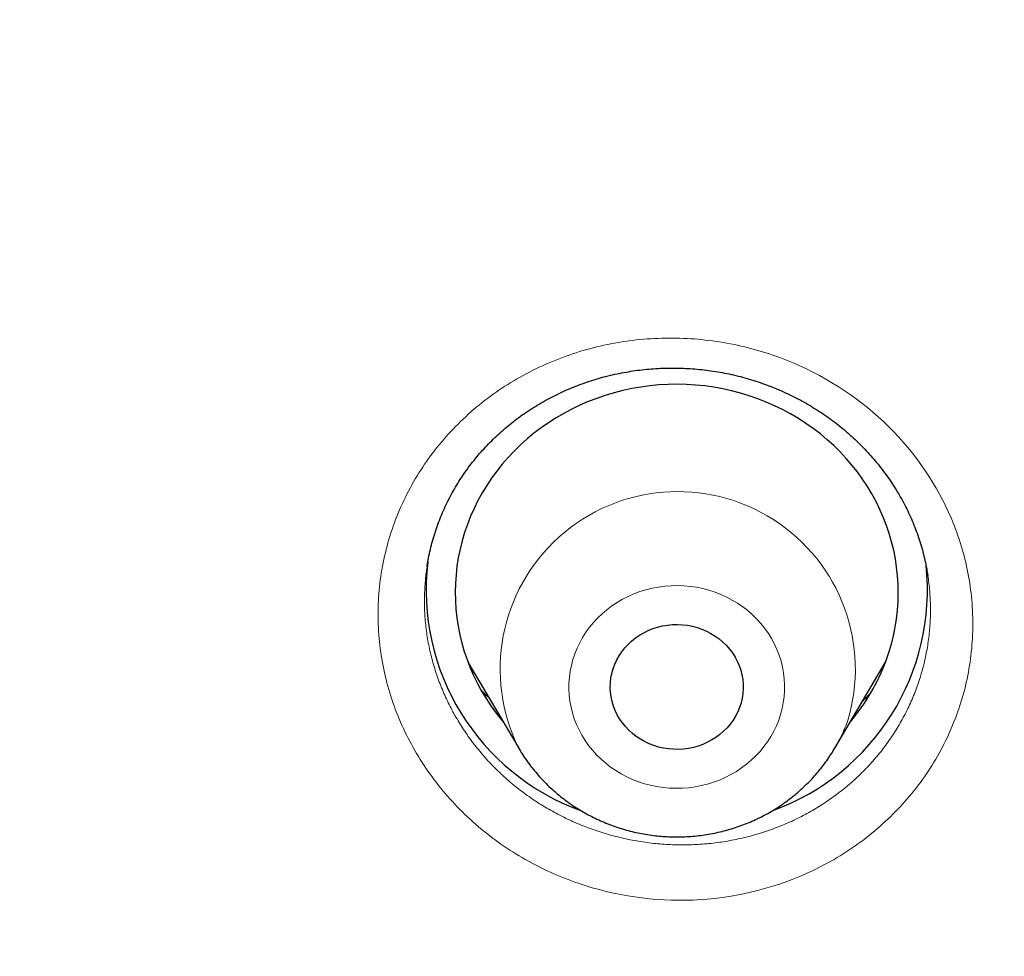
# Model space of a CAD drawing. Header units: millimetres. Extents: x 8 to 450, y 12 to 574.
# Tile 190 of 256: x 191 to 198, y 530 to 536. Entities that reach past the tile are written whole.
import ezdxf

# ---------------------------------------------------------------- set-up
doc = ezdxf.new("R2010")
doc.units = ezdxf.units.MM

msp = doc.modelspace()

# ---------------------------------------------------------------- linework, layer by layer
at = {"color": 7, "linetype": 'Continuous', "lineweight": 30}
for p, q in [((193.9281, 532.3786), (193.9278, 532.3769)), ((197.3171, 532.3145), (197.3168, 532.3162)), ((194.2039, 531.7281), (194.5477, 531.1448)), ((196.6872, 531.1448), (197.031, 531.7281)), ((194.5489, 531.1427), (194.5477, 531.1448))]:
    msp.add_line(p, q, dxfattribs=at)
at = {"color": 7, "linetype": 'Continuous', "lineweight": 30, "flags": 128}
for points in [[(197.035, 531.7387), (197.054, 531.7941), (197.0706, 531.8503), (197.0848, 531.907), (197.0964, 531.9642), (197.1055, 532.0218), (197.112, 532.0798), (197.116, 532.1379), (197.1175, 532.1962), (197.1163, 532.2544), (197.1127, 532.3126), (197.1064, 532.3705), (197.0976, 532.4282), (197.0863, 532.4855), (197.0725, 532.5423), (197.0562, 532.5985), (197.0374, 532.654), (197.0162, 532.7088), (196.9926, 532.7627), (196.9667, 532.8156), (196.9385, 532.8675), (196.908, 532.9182), (196.8753, 532.9677), (196.8404, 533.0159), (196.8035, 533.0627), (196.7645, 533.108), (196.7236, 533.1517), (196.6808, 533.1939), (196.6362, 533.2343), (196.5898, 533.273), (196.5418, 533.3098), (196.4921, 533.3448), (196.441, 533.3778), (196.3885, 533.4088), (196.3347, 533.4377), (196.2796, 533.4645), (196.2235, 533.4891), (196.1662, 533.5115), (196.1081, 533.5317), (196.0491, 533.5496), (195.9893, 533.5652), (195.929, 533.5785), (195.8681, 533.5894), (195.8067, 533.598), (195.7451, 533.6041), (195.6832, 533.6079), (195.6212, 533.6092), (195.5592, 533.6082), (195.4973, 533.6047), (195.4357, 533.5988), (195.3743, 533.5906), (195.3133, 533.58), (195.2529, 533.567), (195.1931, 533.5516), (195.134, 533.534), (195.0757, 533.5141), (195.0184, 533.4919), (194.9621, 533.4676), (194.9069, 533.441), (194.8529, 533.4124), (194.8002, 533.3816), (194.7489, 533.3489), (194.6991, 533.3142), (194.6509, 533.2776), (194.6043, 533.2391), (194.5595, 533.1989), (194.5164, 533.1569), (194.4753, 533.1134), (194.4361, 533.0682), (194.3989, 533.0216), (194.3638, 532.9736), (194.3308, 532.9242), (194.3001, 532.8737), (194.2715, 532.8219), (194.2453, 532.7691), (194.2215, 532.7154), (194.2, 532.6607), (194.1809, 532.6053), (194.1643, 532.5491), (194.1502, 532.4924), (194.1385, 532.4352), (194.1295, 532.3775), (194.1229, 532.3196), (194.1189, 532.2615), (194.1175, 532.2032), (194.1186, 532.145), (194.1223, 532.0868), (194.1285, 532.0288), (194.1373, 531.9712), (194.1486, 531.9139), (194.1625, 531.8571), (194.1788, 531.8009), (194.1975, 531.7454), (194.2187, 531.6906), (194.2423, 531.6367), (194.2682, 531.5838), (194.2965, 531.5319), (194.327, 531.4812), (194.3597, 531.4317), (194.3945, 531.3835), (194.4315, 531.3367), (194.4421, 531.324)], [(196.0427, 531.4218), (196.0304, 531.392), (196.0157, 531.3631), (195.9987, 531.3354), (195.9795, 531.309), (195.9582, 531.2839), (195.935, 531.2605), (195.91, 531.2388), (195.8833, 531.2189), (195.8551, 531.201), (195.8255, 531.1852), (195.7947, 531.1715), (195.7629, 531.16), (195.7303, 531.1508), (195.697, 531.1439), (195.6633, 531.1395), (195.6293, 531.1374), (195.5953, 531.1378), (195.5614, 531.1406), (195.5277, 531.1458), (195.4947, 531.1533), (195.4623, 531.1632), (195.4308, 531.1754), (195.4003, 531.1898), (195.3711, 531.2062), (195.3434, 531.2248), (195.3172, 531.2452), (195.2927, 531.2674), (195.2701, 531.2914), (195.2494, 531.3168), (195.2309, 531.3437), (195.2146, 531.3718), (195.2006, 531.4009), (195.189, 531.431), (195.1798, 531.4619), (195.1731, 531.4932), (195.169, 531.525), (195.1675, 531.557), (195.1685, 531.589), (195.1721, 531.6208), (195.1783, 531.6523), (195.187, 531.6832), (195.1981, 531.7135), (195.2116, 531.7428), (195.2275, 531.7711), (195.2456, 531.7983), (195.2658, 531.824), (195.2881, 531.8482), (195.3122, 531.8708), (195.3381, 531.8916), (195.3656, 531.9105), (195.3945, 531.9274), (195.4247, 531.9422), (195.456, 531.9548), (195.4882, 531.9652), (195.5212, 531.9732), (195.5547, 531.9789), (195.5886, 531.9821), (195.6226, 531.983), (195.6566, 531.9814), (195.6904, 531.9774), (195.7238, 531.971), (195.7566, 531.9623), (195.7885, 531.9512), (195.8195, 531.938), (195.8494, 531.9225), (195.8779, 531.905), (195.9049, 531.8855), (195.9302, 531.8642), (195.9538, 531.8411), (195.9755, 531.8163), (195.9951, 531.7902), (196.0125, 531.7627), (196.0277, 531.734), (196.0405, 531.7044), (196.0509, 531.6739), (196.0588, 531.6428), (196.0642, 531.6112), (196.067, 531.5793), (196.0673, 531.5473), (196.0649, 531.5153), (196.0601, 531.4837), (196.0526, 531.4524), (196.0427, 531.4218)]]:
    msp.add_lwpolyline(points, dxfattribs=at)
at = {"color": 252, "linetype": 'Continuous', "lineweight": 0, "flags": 128}
for points in [[(194.9272, 531.7846), (194.9143, 531.7458), (194.9038, 531.7063), (194.8958, 531.6663), (194.8904, 531.626), (194.8875, 531.5854), (194.8872, 531.5447), (194.8895, 531.5041), (194.8943, 531.4637), (194.9016, 531.4236), (194.9115, 531.384), (194.9238, 531.345), (194.9386, 531.3067), (194.9558, 531.2694), (194.9753, 531.2331), (194.997, 531.1979), (195.0209, 531.164), (195.047, 531.1315), (195.075, 531.1005), (195.1049, 531.0711), (195.1367, 531.0434), (195.1701, 531.0175), (195.2051, 530.9936), (195.2415, 530.9716), (195.2793, 530.9517), (195.3182, 530.934), (195.3582, 530.9184), (195.3991, 530.9051), (195.4408, 530.8941), (195.4831, 530.8854), (195.5259, 530.8791), (195.569, 530.8752), (195.6122, 530.8737), (195.6555, 530.8747), (195.6986, 530.878), (195.7415, 530.8837), (195.7839, 530.8918), (195.8258, 530.9022), (195.8669, 530.915), (195.9071, 530.93), (195.9463, 530.9472), (195.9844, 530.9666), (196.0212, 530.9881), (196.0565, 531.0116), (196.0903, 531.037), (196.1225, 531.0642), (196.1529, 531.0932), (196.1814, 531.1238), (196.2079, 531.156), (196.2323, 531.1896), (196.2546, 531.2244), (196.2746, 531.2605), (196.2924, 531.2976), (196.3077, 531.3356), (196.3207, 531.3745), (196.3312, 531.4139), (196.3391, 531.4539), (196.3445, 531.4943), (196.3474, 531.5349), (196.3477, 531.5755), (196.3455, 531.6162), (196.3407, 531.6566), (196.3333, 531.6967), (196.3235, 531.7363), (196.3111, 531.7753), (196.2963, 531.8135), (196.2792, 531.8509), (196.2597, 531.8872), (196.2379, 531.9224), (196.214, 531.9563), (196.188, 531.9888), (196.1599, 532.0198), (196.13, 532.0492), (196.0983, 532.0769), (196.0649, 532.1027), (196.0299, 532.1267), (195.9934, 532.1486), (195.9557, 532.1685), (195.9167, 532.1863), (195.8767, 532.2018), (195.8358, 532.2151), (195.7941, 532.2261), (195.7518, 532.2348), (195.7091, 532.2411), (195.666, 532.245), (195.6227, 532.2465), (195.5794, 532.2456), (195.5363, 532.2423), (195.4934, 532.2366), (195.451, 532.2285), (195.4092, 532.218), (195.3681, 532.2053), (195.3278, 532.1903), (195.2886, 532.173), (195.2505, 532.1536), (195.2138, 532.1322), (195.1784, 532.1087), (195.1446, 532.0833), (195.1125, 532.056), (195.0821, 532.0271), (195.0536, 531.9964), (195.0271, 531.9643), (195.0026, 531.9307), (194.9803, 531.8958), (194.9603, 531.8598), (194.9426, 531.8227), (194.9272, 531.7846)], [(194.5568, 531.1296), (194.5534, 531.1352), (194.5489, 531.1427)]]:
    msp.add_lwpolyline(points, dxfattribs=at)
at = {"color": 252, "linetype": 'Continuous', "lineweight": 0}
for centre, radius, start, end in [((195.6242, 531.6807), 1.2025, 342.82321, 206.46912), ((195.7257, 531.7119), 1.1163, 329.19448, 339.75772)]:
    msp.add_arc(centre, radius, start, end, dxfattribs=at)
at = {"color": 7, "linetype": 'Continuous', "lineweight": 30}
for centre, radius, start, end in [((195.5079, 532.2163), 1.5876, 173.11683, 250.09861), ((195.7265, 532.2171), 1.5884, 289.93574, 6.06791), ((195.7338, 532.2203), 1.3875, 319.75858, 339.68752)]:
    msp.add_arc(centre, radius, start, end, dxfattribs=at)
for points, knots in [([(279.178, 531.7215), (279.1777, 531.7262), (279.1772, 531.7347), (279.1765, 531.7475), (279.1759, 531.7586), (279.1752, 531.7694), (279.1747, 531.7798), (279.174, 531.7909), (279.1729, 531.811), (279.1711, 531.8407), (279.1687, 531.8819), (279.166, 531.9271), (279.1629, 531.9769), (279.1596, 532.0292), (279.1562, 532.0833), (279.1512, 532.1604), (279.1446, 532.2577), (279.1366, 532.3731), (279.1301, 532.4617), (279.1255, 532.5234), (279.1229, 532.5579), (279.1209, 532.5847), (279.1194, 532.604), (279.1183, 532.6185), (279.1173, 532.632), (279.1158, 532.6513), (279.1136, 532.6784), (279.1108, 532.7146), (279.1073, 532.7582), (279.1012, 532.8338), (279.0923, 532.9405), (279.0805, 533.0775), (279.0677, 533.2192), (279.0541, 533.3656), (279.0395, 533.5166), (279.0239, 533.6722), (279.0045, 533.8582), (278.9812, 534.071), (278.9541, 534.3071), (278.9328, 534.4845), (278.9178, 534.6052), (278.9095, 534.6712), (278.9012, 534.7366), (278.8929, 534.8013), (278.8847, 534.8636), (278.8772, 534.9211), (278.8705, 534.9716), (278.865, 535.0125), (278.8606, 535.0448), (278.8573, 535.0692), (278.8546, 535.0885), (278.8525, 535.1044), (278.8502, 535.121), (278.8473, 535.1423), (278.8434, 535.1703), (278.8387, 535.2042), (278.8328, 535.2462), (278.8257, 535.2969), (278.8172, 535.3568), (278.8076, 535.4236), (278.7968, 535.4975), (278.7849, 535.5782), (278.7647, 535.7133), (278.7365, 535.8975), (278.7002, 536.1253), (278.6642, 536.3442), (278.6283, 536.5555), (278.5927, 536.7592), (278.5575, 536.955), (278.5231, 537.1416), (278.4895, 537.319), (278.457, 537.4872), (278.4257, 537.6461), (278.3955, 537.7959), (278.3667, 537.9364), (278.3394, 538.0676), (278.3136, 538.1896), (278.2894, 538.3024), (278.267, 538.4059), (278.2462, 538.5002), (278.23, 538.5734), (278.2179, 538.6278), (278.2094, 538.6655), (278.2015, 538.7005), (278.1945, 538.7316), (278.1886, 538.7577), (278.1838, 538.7787), (278.1792, 538.7988), (278.1739, 538.8219), (278.1673, 538.8507), (278.1596, 538.8841), (278.1511, 538.9212), (278.1418, 538.9613), (278.1301, 539.0113), (278.1159, 539.0722), (278.0987, 539.145), (278.0799, 539.224), (278.0594, 539.3093), (278.0372, 539.4007), (278.0133, 539.4984), (277.9878, 539.6018), (277.9514, 539.7472), (277.9048, 539.9306), (277.8482, 540.148), (277.7909, 540.3638), (277.7329, 540.5777), (277.6744, 540.7893), (277.6167, 540.9937), (277.56, 541.1908), (277.5045, 541.3806), (277.4501, 541.5632), (277.3971, 541.7386), (277.3455, 541.9067), (277.2954, 542.0676), (277.2472, 542.2204), (277.201, 542.365), (277.1568, 542.5018), (277.1143, 542.6315), (277.0798, 542.7359), (277.0529, 542.8167), (277.0332, 542.8757), (277.014, 542.9328), (276.9953, 542.9881), (276.9772, 543.0415), (276.9599, 543.0922), (276.9446, 543.1369), (276.932, 543.1737), (276.9225, 543.2014), (276.9151, 543.2226), (276.9088, 543.2408), (276.9021, 543.2603), (276.893, 543.2865), (276.8808, 543.3216), (276.8653, 543.3663), (276.8467, 543.4194), (276.8251, 543.4808), (276.8007, 543.55), (276.7734, 543.6268), (276.7432, 543.7113), (276.71, 543.8037), (276.6756, 543.8984), (276.6405, 543.9947), (276.6048, 544.0917), (276.5672, 544.1931), (276.5285, 544.2966), (276.4897, 544.3996), (276.4341, 544.546), (276.3621, 544.7333), (276.2766, 544.9518), (276.1958, 545.1554), (276.1195, 545.3446), (276.0448, 545.5276), (275.9712, 545.7056), (275.8988, 545.8784), (275.8277, 546.0459), (275.7585, 546.2072), (275.6908, 546.3634), (275.6162, 546.5334), (275.5331, 546.7207), (275.4399, 546.9277), (275.3599, 547.1027), (275.2943, 547.2448), (275.244, 547.3529), (275.1929, 547.4622), (275.1408, 547.5724), (275.0882, 547.6832), (275.0399, 547.7839), (274.9975, 547.8718), (274.9623, 547.9446), (274.9305, 548.0099), (274.9022, 548.0679), (274.8774, 548.1185), (274.8585, 548.1569), (274.8448, 548.1847), (274.8359, 548.2027), (274.8292, 548.2162), (274.8246, 548.2255), (274.8208, 548.2333), (274.8147, 548.2455), (274.805, 548.2651), (274.791, 548.2934), (274.774, 548.3275), (274.7544, 548.3669), (274.7323, 548.4111), (274.7072, 548.4611), (274.6791, 548.5171), (274.648, 548.5787), (274.5648, 548.7426), (274.4298, 549.0054), (274.2668, 549.3154), (274.128, 549.5745), (274.0144, 549.784), (273.9001, 549.992), (273.7851, 550.1985), (273.6687, 550.4051), (273.5414, 550.628), (273.4016, 550.8695), (273.2482, 551.1304), (273.0889, 551.3971), (272.9235, 551.6694), (272.7677, 551.9218), (272.6226, 552.1534), (272.4893, 552.3636), (272.3717, 552.5468), (272.271, 552.7021), (272.1899, 552.8263), (272.1115, 552.9454), (272.0392, 553.0546), (271.9729, 553.154), (271.9124, 553.2442), (271.8561, 553.3278), (271.8038, 553.4051), (271.7556, 553.4759), (271.7117, 553.5404), (271.6708, 553.6001), (271.6333, 553.6546), (271.5996, 553.7035), (271.5702, 553.746), (271.5433, 553.7849), (271.5204, 553.8179), (271.5018, 553.8446), (271.488, 553.8644), (271.4752, 553.8828), (271.4617, 553.9021), (271.4468, 553.9234), (271.4305, 553.9468), (271.407, 553.9803), (271.3753, 554.0255), (271.3341, 554.0839), (271.2885, 554.1485), (271.2385, 554.2189), (271.1841, 554.2952), (271.125, 554.3778), (271.0611, 554.4666), (270.9923, 554.5617), (270.9186, 554.6629), (270.8371, 554.7743), (270.7474, 554.8961), (270.6489, 555.0287), (270.5446, 555.1681), (270.4355, 555.3127), (270.2988, 555.4924), (270.1335, 555.707), (269.9379, 555.9576), (269.7347, 556.2139), (269.524, 556.4758), (269.3069, 556.7415), (269.0833, 557.0109), (268.8533, 557.2838), (268.6152, 557.5615), (268.3906, 557.8193), (268.1807, 558.0567), (267.9869, 558.2731), (267.8241, 558.4525), (267.6938, 558.5947), (267.5978, 558.6989), (267.5029, 558.8012), (267.4112, 558.8994), (267.3246, 558.9917), (267.2433, 559.0778), (267.1674, 559.1578), (267.097, 559.2317), (267.032, 559.2995), (266.9729, 559.3611), (266.9196, 559.4163), (266.872, 559.4655), (266.8299, 559.5089), (266.7939, 559.5459), (266.7639, 559.5767), (266.7395, 559.6017), (266.7194, 559.6222), (266.7025, 559.6395), (266.6864, 559.6559), (266.669, 559.6736), (266.6456, 559.6974), (266.6157, 559.7279), (266.5788, 559.7653), (266.5376, 559.8071), (266.4886, 559.8565), (266.4313, 559.9141), (266.3649, 559.9806), (266.2923, 560.0531), (266.2133, 560.1315), (266.1279, 560.2158), (266.0409, 560.3013), (265.9527, 560.3874), (265.864, 560.4736), (265.7705, 560.5641), (265.672, 560.6586), (265.5687, 560.7574), (265.4605, 560.86), (265.2836, 561.0267), (265.0399, 561.2534), (264.7261, 561.5401), (264.4097, 561.8237), (264.0909, 562.1041), (263.7747, 562.3772), (263.4612, 562.6431), (263.1506, 562.9018), (262.8431, 563.1535), (262.5387, 563.3983), (262.2124, 563.6563), (261.8637, 563.927), (261.4922, 564.2093), (261.1237, 564.4837), (260.7584, 564.7503), (260.4839, 564.9466), (260.3002, 565.0764), (260.2064, 565.1423), (260.1129, 565.2077), (260.0197, 565.2725), (259.9278, 565.3361), (259.8341, 565.4006), (259.7408, 565.4645), (259.649, 565.5271), (259.5643, 565.5845), (259.4924, 565.6331), (259.4323, 565.6735), (259.383, 565.7066), (259.3432, 565.7332), (259.3121, 565.754), (259.2897, 565.7689), (259.271, 565.7814), (259.2555, 565.7917), (259.2409, 565.8014), (259.2243, 565.8124), (259.2042, 565.8258), (259.1801, 565.8417), (259.1429, 565.8664), (259.0912, 565.9006), (259.0233, 565.9452), (258.9472, 565.9951), (258.8629, 566.0502), (258.7702, 566.1104), (258.6713, 566.1743), (258.5665, 566.2417), (258.456, 566.3123), (258.338, 566.3872), (258.2124, 566.4664), (258.0811, 566.5487), (257.944, 566.6339), (257.8014, 566.7218), (257.6517, 566.8135), (257.4947, 566.9088), (257.3304, 567.0076), (257.1622, 567.1079), (256.9904, 567.2093), (256.8162, 567.3112), (256.6388, 567.414), (256.4606, 567.5161), (256.2116, 567.6576), (255.8923, 567.836), (255.5034, 568.0486), (255.1188, 568.2544), (254.736, 568.4549), (254.3552, 568.6499), (253.9766, 568.8397), (253.6029, 569.0229), (253.2343, 569.1998), (252.8708, 569.3705), (252.5126, 569.5351), (252.1598, 569.6938), (251.8125, 569.8467), (251.4707, 569.994), (251.1346, 570.1359), (250.8038, 570.2726), (250.4779, 570.4045), (250.1566, 570.5318), (249.8299, 570.6586), (249.4979, 570.7847), (249.161, 570.9097), (248.8302, 571.0298), (248.5053, 571.1451), (248.185, 571.2563), (247.8692, 571.3634), (247.5582, 571.4666), (247.2537, 571.5654), (246.9558, 571.66), (246.5718, 571.7793), (246.1002, 571.921), (245.5592, 572.0767), (245.0413, 572.2195), (244.5462, 572.3505), (244.0541, 572.4753), (243.6186, 572.5811), (243.2395, 572.6698), (242.9165, 572.7431), (242.5948, 572.8139), (242.2745, 572.8822), (241.9535, 572.9485), (241.6095, 573.0171), (241.2393, 573.0882), (240.8414, 573.1613), (240.4348, 573.2326), (240.017, 573.3023), (239.5879, 573.3702), (239.1474, 573.4358), (238.6979, 573.4987), (238.2395, 573.5586), (237.7749, 573.6149), (237.3045, 573.6675), (236.8282, 573.7161), (236.3433, 573.7609), (235.85, 573.8016), (235.3481, 573.838), (234.838, 573.8698), (234.3218, 573.8967), (233.7931, 573.9186), (233.2536, 573.9352), (232.7036, 573.9461), (232.1457, 573.9509), (231.5799, 573.9494), (231.0062, 573.9412), (230.4303, 573.9264), (229.8524, 573.9047), (229.2726, 573.8763), (228.702, 573.8416), (228.1409, 573.8011), (227.5893, 573.7552), (227.0363, 573.703), (226.482, 573.6445), (225.9574, 573.5832), (225.4628, 573.5202), (224.9982, 573.4567), (224.5339, 573.3888), (224.073, 573.317), (223.619, 573.2419), (223.1822, 573.1656), (222.7624, 573.0886), (222.3592, 573.0111), (221.9641, 572.9318), (221.577, 572.851), (221.1905, 572.7671), (220.8049, 572.6802), (220.4206, 572.5903), (220.0453, 572.4995), (219.6789, 572.4078), (219.3215, 572.3156), (218.997, 572.2293), (218.7043, 572.1494), (218.4421, 572.0763), (218.1853, 572.0032), (217.933, 571.9299), (217.6821, 571.8555), (217.4123, 571.7741), (217.121, 571.6842), (216.8075, 571.5852), (216.4887, 571.4821), (216.1645, 571.3749), (215.837, 571.264), (215.5065, 571.1494), (215.1729, 571.0311), (214.8344, 570.9082), (214.485, 570.7784), (214.1249, 570.6415), (213.7553, 570.4974), (213.3836, 570.349), (213.0111, 570.1966), (212.6379, 570.0404), (212.2642, 569.8802), (211.8427, 569.6952), (211.3736, 569.4838), (210.8574, 569.2438), (210.3405, 568.996), (209.8578, 568.7576), (209.4081, 568.5293), (208.9904, 568.3122), (208.5695, 568.0882), (208.1457, 567.8571), (207.7215, 567.6203), (207.2972, 567.3778), (206.8729, 567.1295), (206.4463, 566.874), (206.1256, 566.6772), (205.9103, 566.5433), (205.801, 566.4748), (205.6929, 566.4067), (205.5882, 566.3404), (205.4891, 566.2773), (205.3964, 566.2179), (205.31, 566.1623), (205.2288, 566.1098), (205.153, 566.0605), (205.0828, 566.0147), (205.0193, 565.9732), (204.9628, 565.9361), (204.913, 565.9033), (204.8717, 565.8761), (204.8384, 565.854), (204.8123, 565.8367), (204.791, 565.8226), (204.7763, 565.8129), (204.7672, 565.8068), (204.7622, 565.8035), (204.7579, 565.8006), (204.7522, 565.7968), (204.743, 565.7907), (204.7298, 565.7819), (204.705, 565.7653), (204.6683, 565.7409), (204.6185, 565.7076), (204.563, 565.6703), (204.5018, 565.6291), (204.4333, 565.5829), (204.3574, 565.5314), (204.2738, 565.4745), (204.1839, 565.4129), (204.0876, 565.3467), (203.985, 565.2758), (203.8785, 565.2016), (203.7681, 565.1245), (203.6544, 565.0444), (203.5352, 564.9599), (203.4105, 564.871), (203.2752, 564.7738), (203.1294, 564.6683), (202.9758, 564.5561), (202.8222, 564.443), (202.671, 564.3308), (202.5225, 564.2195), (202.3764, 564.1093), (202.2329, 564.0001), (202.0601, 563.8676), (201.8596, 563.7122), (201.6332, 563.5344), (201.4139, 563.3601), (201.2014, 563.1892), (200.9959, 563.0218), (200.8008, 562.8611), (200.6158, 562.7071), (200.4405, 562.5596), (200.271, 562.4157), (200.1073, 562.2753), (199.9494, 562.1385), (199.7971, 562.0055), (199.6504, 561.8762), (199.5092, 561.7508), (199.3735, 561.6292), (199.2295, 561.4992), (199.0771, 561.3603), (198.9164, 561.2125), (198.7529, 561.0606), (198.5871, 560.9051), (198.4197, 560.7465), (198.2587, 560.5923), (198.1039, 560.4427), (197.9553, 560.2977), (197.8381, 560.1823), (197.7506, 560.0956), (197.691, 560.0364), (197.6325, 559.978), (197.5752, 559.9206), (197.5202, 559.8653), (197.4705, 559.8152), (197.4274, 559.7715), (197.3906, 559.7343), (197.3618, 559.7051), (197.3401, 559.6829), (197.3245, 559.667), (197.3116, 559.6538), (197.3001, 559.6421), (197.2878, 559.6296), (197.2715, 559.613), (197.2502, 559.5911), (197.2238, 559.5641), (197.1927, 559.5321), (197.1568, 559.4952), (197.1163, 559.4534), (197.071, 559.4066), (196.9971, 559.3299), (196.8951, 559.2235), (196.7657, 559.0874), (196.6299, 558.9434), (196.4876, 558.7911), (196.3387, 558.6303), (196.1865, 558.4641), (196.0309, 558.2926), (195.8687, 558.112), (195.7, 557.922), (195.5246, 557.7222), (195.3462, 557.5165), (195.1665, 557.3067), (194.9873, 557.0949), (194.7764, 556.8424), (194.5353, 556.5492), (194.2655, 556.2146), (194.0005, 555.8796), (193.7404, 555.5442), (193.4851, 555.2085), (193.293, 554.951), (193.1616, 554.7726), (193.0891, 554.6736), (193.0181, 554.576), (192.9498, 554.4817), (192.8858, 554.3928), (192.8263, 554.3098), (192.7715, 554.2329), (192.7206, 554.1613), (192.6738, 554.0951), (192.6312, 554.0346), (192.5933, 553.9807), (192.5601, 553.9334), (192.5317, 553.8926), (192.5079, 553.8585), (192.4901, 553.833), (192.4776, 553.8149), (192.4694, 553.8031), (192.4616, 553.7919), (192.4522, 553.7784), (192.4393, 553.7597), (192.4224, 553.7353), (192.4015, 553.7051), (192.3755, 553.6674), (192.344, 553.6216), (192.3072, 553.568), (192.2676, 553.5099), (192.1971, 553.4065), (192.0626, 553.2076), (191.8836, 552.9388), (191.6896, 552.6421), (191.5135, 552.3684), (191.3685, 552.1393), (191.2533, 551.9551), (191.1667, 551.8155), (191.0774, 551.6703), (190.9855, 551.5195), (190.889, 551.3597), (190.7878, 551.1907), (190.6821, 551.012), (190.5737, 550.8269), (190.4628, 550.6352), (190.3493, 550.4368), (190.2467, 550.2551), (190.155, 550.0912), (190.0748, 549.9463), (189.9936, 549.7984), (189.9115, 549.6475), (189.8285, 549.4934), (189.745, 549.3369), (189.6689, 549.1928), (189.6018, 549.0647), (189.545, 548.9555), (189.4925, 548.8539), (189.4442, 548.7599), (189.4004, 548.674), (189.3609, 548.5962), (189.3256, 548.5264), (189.2942, 548.464), (189.2667, 548.4092), (189.2431, 548.3618), (189.2232, 548.3219), (189.2071, 548.2895), (189.1949, 548.2649), (189.1843, 548.2436), (189.1733, 548.2212), (189.1593, 548.1929), (189.1415, 548.1569), (189.1198, 548.1128), (189.0944, 548.0609), (189.0664, 548.0035), (189.0362, 547.9415), (189.0041, 547.8752), (188.9677, 547.7997), (188.9269, 547.7147), (188.8815, 547.6194), (188.8335, 547.518), (188.7825, 547.4096), (188.7285, 547.294), (188.6722, 547.1723), (188.615, 547.0478), (188.5582, 546.9232), (188.5027, 546.8002), (188.4484, 546.6789), (188.3768, 546.5175), (188.2892, 546.3178), (188.1874, 546.0816), (188.0904, 545.8529), (187.9981, 545.6317), (187.9103, 545.4182), (187.8271, 545.2123), (187.7481, 545.0142), (187.6732, 544.8238), (187.6022, 544.6406), (187.5347, 544.4643), (187.4707, 544.2946), (187.411, 544.1344), (187.3554, 543.9836), (187.3038, 543.8418), (187.2548, 543.7061), (187.2086, 543.5763), (187.1731, 543.4758), (187.1478, 543.4038), (187.1325, 543.36), (187.119, 543.3212), (187.1075, 543.2882), (187.0981, 543.261), (187.0906, 543.2391), (187.0838, 543.2196), (187.0767, 543.199), (187.0675, 543.1722), (187.0557, 543.1378), (187.0411, 543.095), (187.024, 543.0451), (187.0047, 542.988), (186.983, 542.9239), (186.9591, 542.8526), (186.9329, 542.7742), (186.9045, 542.6886), (186.874, 542.5958), (186.8414, 542.4961), (186.8075, 542.3913), (186.7579, 542.2365), (186.6943, 542.0352), (186.6143, 541.7767), (186.5339, 541.5106), (186.4534, 541.2376), (186.3767, 540.9708), (186.3036, 540.7104), (186.2338, 540.456), (186.1672, 540.2067), (186.102, 539.9571), (186.0382, 539.7066), (185.9759, 539.4554), (185.9305, 539.2678), (185.9008, 539.143), (185.8863, 539.0812), (185.8727, 539.0235), (185.8605, 538.9709), (185.8485, 538.9196), (185.8373, 538.8707), (185.8269, 538.8255), (185.8196, 538.7937), (185.8152, 538.7743), (185.813, 538.7644), (185.8109, 538.7554), (185.8084, 538.7444), (185.8052, 538.7303), (185.8013, 538.713), (185.796, 538.6893), (185.789, 538.6584), (185.7802, 538.6192), (185.7702, 538.5741), (185.7587, 538.5226), (185.746, 538.4647), (185.7318, 538.4003), (185.7165, 538.3297), (185.6999, 538.2528), (185.6822, 538.1699), (185.6638, 538.0827), (185.6319, 537.9301), (185.5883, 537.7167), (185.5346, 537.4453), (185.4844, 537.1821), (185.4373, 536.9272), (185.3936, 536.682), (185.3529, 536.4464), (185.3153, 536.2205), (185.2802, 536.0031), (185.2542, 535.8365), (185.2361, 535.7184), (185.2253, 535.6463), (185.2147, 535.5753), (185.2044, 535.5055), (185.1944, 535.4369), (185.1846, 535.3694), (185.1753, 535.3038), (185.1673, 535.247), (185.1608, 535.2009), (185.1561, 535.1669), (185.1525, 535.1403), (185.1497, 535.1204), (185.1473, 535.1028), (185.1447, 535.0835), (185.1414, 535.0593), (185.1368, 535.0255), (185.1308, 534.9808), (185.1232, 534.9238), (185.1145, 534.8583), (185.1057, 534.7902), (185.0968, 534.7208), (185.0879, 534.6512), (185.0786, 534.5767), (185.0605, 534.4296), (185.0343, 534.2089), (185.004, 533.9378), (184.9773, 533.6841), (184.9538, 533.4492), (184.9366, 533.2665), (184.925, 533.1378), (184.9186, 533.0661), (184.9127, 532.9978), (184.9073, 532.9349), (184.9022, 532.8742), (184.8975, 532.8168), (184.8932, 532.7639), (184.8897, 532.7205), (184.887, 532.6867), (184.8851, 532.6624), (184.8839, 532.6474), (184.8831, 532.6364), (184.8821, 532.624), (184.8807, 532.6053), (184.8784, 532.5758), (184.8754, 532.5356), (184.8715, 532.4842), (184.8673, 532.4263), (184.8627, 532.3617), (184.8577, 532.2912), (184.8527, 532.2183), (184.8479, 532.1466), (184.8435, 532.0792), (184.8395, 532.0164), (184.8361, 531.961), (184.8332, 531.9126), (184.8306, 531.8707), (184.8285, 531.8348), (184.8267, 531.8028), (184.8251, 531.7749), (184.8235, 531.7475), (184.8225, 531.7302), (184.822, 531.7215)], [0, 0, 0, 0, 0.000127, 0.000231, 0.000316, 0.000383, 0.000456, 0.000538, 0.000631, 0.000898, 0.001191, 0.001537, 0.00189, 0.002284, 0.002687, 0.003079, 0.003978, 0.004825, 0.005621, 0.00593, 0.006184, 0.006381, 0.006522, 0.006609, 0.006701, 0.006821, 0.007034, 0.0073, 0.007621, 0.007996, 0.00897, 0.009979, 0.011023, 0.012102, 0.013216, 0.014365, 0.015545, 0.017335, 0.019079, 0.020779, 0.021271, 0.021759, 0.022243, 0.022724, 0.023198, 0.023628, 0.024002, 0.02432, 0.024538, 0.024719, 0.024863, 0.024969, 0.025073, 0.025231, 0.025443, 0.025697, 0.025987, 0.02638, 0.026825, 0.027323, 0.027872, 0.028473, 0.029126, 0.03089, 0.032588, 0.034221, 0.035789, 0.037321, 0.038785, 0.040181, 0.041509, 0.042769, 0.04396, 0.045084, 0.046139, 0.047124, 0.048041, 0.048889, 0.049668, 0.050379, 0.05102, 0.051322, 0.051606, 0.051873, 0.052114, 0.05231, 0.052463, 0.05259, 0.052764, 0.052986, 0.053242, 0.053522, 0.053825, 0.054152, 0.054655, 0.055205, 0.055803, 0.056448, 0.057141, 0.057881, 0.058668, 0.059491, 0.06119, 0.062842, 0.064448, 0.066116, 0.067731, 0.069292, 0.070799, 0.072252, 0.073651, 0.074997, 0.076289, 0.077527, 0.07871, 0.079818, 0.080873, 0.081875, 0.082823, 0.083294, 0.083751, 0.084193, 0.084621, 0.085035, 0.085435, 0.085801, 0.086076, 0.086291, 0.086446, 0.086571, 0.086714, 0.0869, 0.087183, 0.087531, 0.087943, 0.088421, 0.088963, 0.089559, 0.090217, 0.090938, 0.091721, 0.092435, 0.093193, 0.093997, 0.094815, 0.095623, 0.09642, 0.098259, 0.100039, 0.10158, 0.103075, 0.104523, 0.105926, 0.107306, 0.108639, 0.109924, 0.111161, 0.112376, 0.114, 0.115661, 0.117359, 0.118222, 0.119094, 0.119976, 0.120868, 0.121768, 0.122667, 0.123317, 0.123908, 0.124439, 0.12491, 0.125322, 0.125674, 0.125847, 0.126001, 0.126116, 0.126177, 0.126229, 0.126306, 0.126476, 0.126707, 0.126999, 0.127311, 0.127672, 0.128081, 0.128538, 0.129044, 0.129594, 0.132566, 0.135517, 0.137263, 0.139001, 0.140732, 0.142455, 0.144173, 0.145919, 0.148067, 0.150271, 0.152533, 0.154852, 0.157228, 0.159007, 0.160817, 0.162657, 0.163755, 0.164852, 0.16589, 0.166863, 0.167706, 0.168494, 0.169227, 0.169904, 0.170526, 0.171092, 0.171603, 0.172101, 0.172532, 0.172897, 0.173226, 0.173563, 0.173771, 0.173935, 0.174088, 0.174259, 0.174447, 0.174654, 0.174879, 0.175337, 0.175856, 0.176435, 0.177057, 0.177737, 0.178473, 0.179267, 0.180117, 0.181025, 0.18199, 0.183118, 0.184315, 0.185581, 0.186902, 0.188249, 0.190485, 0.192785, 0.19515, 0.19758, 0.200076, 0.20259, 0.205167, 0.207806, 0.210509, 0.212567, 0.214661, 0.216789, 0.217805, 0.218828, 0.21985, 0.22082, 0.221731, 0.222583, 0.223377, 0.224111, 0.224787, 0.225404, 0.225952, 0.226444, 0.226879, 0.227257, 0.227557, 0.227808, 0.22801, 0.228178, 0.228328, 0.228506, 0.228714, 0.229048, 0.229426, 0.229848, 0.230314, 0.230926, 0.231601, 0.232339, 0.233138, 0.234001, 0.234925, 0.235768, 0.236656, 0.23759, 0.23857, 0.239596, 0.240668, 0.24178, 0.244827, 0.247829, 0.25092, 0.25396, 0.25695, 0.25989, 0.26278, 0.265619, 0.268409, 0.271148, 0.274529, 0.277857, 0.281131, 0.284352, 0.28752, 0.28834, 0.289155, 0.289967, 0.290775, 0.291579, 0.292351, 0.293203, 0.293993, 0.294721, 0.295386, 0.295843, 0.296264, 0.296652, 0.296864, 0.297062, 0.297225, 0.297344, 0.297459, 0.297598, 0.297769, 0.297975, 0.298212, 0.29872, 0.299298, 0.299944, 0.30066, 0.301445, 0.3023, 0.303169, 0.304099, 0.305092, 0.306146, 0.307261, 0.308393, 0.309581, 0.310827, 0.312129, 0.313488, 0.314905, 0.316293, 0.317731, 0.319195, 0.32065, 0.322094, 0.325281, 0.328417, 0.331502, 0.334537, 0.337582, 0.340574, 0.343513, 0.346399, 0.349233, 0.352014, 0.354743, 0.357418, 0.360041, 0.362612, 0.365131, 0.367607, 0.370039, 0.372428, 0.375006, 0.377532, 0.380006, 0.382427, 0.384797, 0.38715, 0.38945, 0.391696, 0.393888, 0.396026, 0.400153, 0.404241, 0.407858, 0.411444, 0.414999, 0.418523, 0.420855, 0.423173, 0.425478, 0.427768, 0.430048, 0.432356, 0.435128, 0.437957, 0.440842, 0.443784, 0.446837, 0.44995, 0.45312, 0.45635, 0.459638, 0.462924, 0.466267, 0.469666, 0.473122, 0.476634, 0.480203, 0.483821, 0.487457, 0.491281, 0.495119, 0.498972, 0.50296, 0.506964, 0.510983, 0.515018, 0.51907, 0.523137, 0.526986, 0.53085, 0.534728, 0.53862, 0.542526, 0.545792, 0.549068, 0.552353, 0.555628, 0.558844, 0.562002, 0.564926, 0.567797, 0.570616, 0.573382, 0.576096, 0.578918, 0.58168, 0.584384, 0.587029, 0.589614, 0.592141, 0.594085, 0.595993, 0.597865, 0.5997, 0.601519, 0.603368, 0.605629, 0.607936, 0.610287, 0.612684, 0.615126, 0.617569, 0.620056, 0.622586, 0.625161, 0.627916, 0.630714, 0.633531, 0.636364, 0.639213, 0.642077, 0.644957, 0.648943, 0.652958, 0.657003, 0.661077, 0.664363, 0.66769, 0.671061, 0.674476, 0.677935, 0.681376, 0.684859, 0.688385, 0.691953, 0.692866, 0.693782, 0.6947, 0.695586, 0.696421, 0.697203, 0.697932, 0.698609, 0.699263, 0.699859, 0.700397, 0.700878, 0.701302, 0.701668, 0.701931, 0.702154, 0.702336, 0.702477, 0.702528, 0.70257, 0.702604, 0.702638, 0.702716, 0.702839, 0.702976, 0.703353, 0.703779, 0.704254, 0.704778, 0.705352, 0.706016, 0.706735, 0.70751, 0.708341, 0.709228, 0.710171, 0.711112, 0.712102, 0.713142, 0.714232, 0.715371, 0.716702, 0.718076, 0.719436, 0.720778, 0.722101, 0.723405, 0.724691, 0.725959, 0.728066, 0.730121, 0.732122, 0.734069, 0.735962, 0.737803, 0.739488, 0.741127, 0.742717, 0.74426, 0.745755, 0.747203, 0.748603, 0.749956, 0.751261, 0.75252, 0.754127, 0.755693, 0.757218, 0.758928, 0.760583, 0.762183, 0.763729, 0.76522, 0.766657, 0.767271, 0.767876, 0.768469, 0.769052, 0.769623, 0.770153, 0.770572, 0.770948, 0.771281, 0.771457, 0.771618, 0.771761, 0.771856, 0.771971, 0.772139, 0.772358, 0.77263, 0.772953, 0.773321, 0.77374, 0.774209, 0.774727, 0.776039, 0.77739, 0.778781, 0.780314, 0.781892, 0.783515, 0.785184, 0.786897, 0.788764, 0.790681, 0.792649, 0.794656, 0.796661, 0.798659, 0.801784, 0.804891, 0.80798, 0.811052, 0.814105, 0.817141, 0.818033, 0.818922, 0.819809, 0.820659, 0.821454, 0.822194, 0.822879, 0.823509, 0.824105, 0.824642, 0.82512, 0.82554, 0.8259, 0.826202, 0.826445, 0.826577, 0.826681, 0.826758, 0.826873, 0.827038, 0.827254, 0.82752, 0.827837, 0.828251, 0.828729, 0.829254, 0.829782, 0.831455, 0.834485, 0.836818, 0.839183, 0.841581, 0.842732, 0.843926, 0.845166, 0.846451, 0.847782, 0.849242, 0.850754, 0.852317, 0.853931, 0.855596, 0.857311, 0.858496, 0.859703, 0.860934, 0.862187, 0.863464, 0.864764, 0.86607, 0.867033, 0.867932, 0.868767, 0.869538, 0.870246, 0.870879, 0.871451, 0.871961, 0.872409, 0.872796, 0.873122, 0.873386, 0.873589, 0.873725, 0.873906, 0.874137, 0.874417, 0.874786, 0.875214, 0.875683, 0.876187, 0.876726, 0.8773, 0.878022, 0.878794, 0.879614, 0.880484, 0.881422, 0.882411, 0.883427, 0.884428, 0.885415, 0.886387, 0.887345, 0.889292, 0.891176, 0.892995, 0.89475, 0.896441, 0.898069, 0.899632, 0.901131, 0.902569, 0.903953, 0.905284, 0.90656, 0.907715, 0.908822, 0.909881, 0.910892, 0.911855, 0.912226, 0.912573, 0.912875, 0.913132, 0.913343, 0.913507, 0.913641, 0.913798, 0.913988, 0.914265, 0.914598, 0.914985, 0.915427, 0.915924, 0.916476, 0.917082, 0.917744, 0.918461, 0.919233, 0.920056, 0.920886, 0.922815, 0.924705, 0.926849, 0.928941, 0.930981, 0.93297, 0.934906, 0.9368, 0.938662, 0.9406, 0.942503, 0.944372, 0.94486, 0.945335, 0.945772, 0.946169, 0.946526, 0.946935, 0.947276, 0.947549, 0.947655, 0.947715, 0.947774, 0.947858, 0.947964, 0.948095, 0.948249, 0.948499, 0.948794, 0.949134, 0.949518, 0.949957, 0.950442, 0.950973, 0.951552, 0.952176, 0.952844, 0.953517, 0.955616, 0.957651, 0.959622, 0.961529, 0.963373, 0.965122, 0.966809, 0.968431, 0.969986, 0.970532, 0.971068, 0.971596, 0.972116, 0.972626, 0.973128, 0.973621, 0.974088, 0.974396, 0.974648, 0.974845, 0.974987, 0.975092, 0.975235, 0.975417, 0.975631, 0.975989, 0.976411, 0.976896, 0.977445, 0.977921, 0.978437, 0.978991, 0.979574, 0.981698, 0.983885, 0.985583, 0.987316, 0.989085, 0.989623, 0.990163, 0.990671, 0.991135, 0.991554, 0.992014, 0.992403, 0.992723, 0.992972, 0.993151, 0.993259, 0.993303, 0.993393, 0.993534, 0.993715, 0.994044, 0.994421, 0.994846, 0.995319, 0.995841, 0.996396, 0.996923, 0.997417, 0.997878, 0.998305, 0.998635, 0.998942, 0.999226, 0.999426, 0.999619, 0.999809, 1, 1, 1, 1]), ([(193.9276, 532.3786), (193.9289, 532.3875), (193.9331, 532.4156), (193.9426, 532.4627), (193.956, 532.5199), (193.9718, 532.5766), (193.9897, 532.6326), (194.0097, 532.6876), (194.0319, 532.7418), (194.0562, 532.7953), (194.0827, 532.848), (194.1112, 532.8997), (194.1416, 532.9501), (194.174, 532.9994), (194.2082, 533.0475), (194.2445, 533.0945), (194.2826, 533.1403), (194.3226, 533.1847), (194.3643, 533.2277), (194.4077, 533.2693), (194.4526, 533.3092), (194.4991, 533.3475), (194.547, 533.3842), (194.5964, 533.4191), (194.6471, 533.4524), (194.6992, 533.4838), (194.7525, 533.5135), (194.8071, 533.5413), (194.8627, 533.5673), (194.9193, 533.5912), (194.9767, 533.6132), (195.0348, 533.6331), (195.0936, 533.651), (195.1533, 533.6669), (195.2136, 533.6808), (195.2746, 533.6926), (195.3361, 533.7023), (195.3981, 533.7099), (195.4603, 533.7154), (195.5225, 533.7187), (195.5846, 533.72), (195.6469, 533.7191), (195.7092, 533.716), (195.7714, 533.7109), (195.8335, 533.7036), (195.8953, 533.6942), (195.9568, 533.6827), (196.018, 533.6691), (196.0786, 533.6534), (196.1385, 533.6357), (196.1973, 533.6162), (196.2552, 533.5947), (196.3124, 533.5712), (196.369, 533.5456), (196.4248, 533.518), (196.4797, 533.4885), (196.5336, 533.4572), (196.5862, 533.424), (196.6374, 533.3893), (196.687, 533.353), (196.7349, 533.3152), (196.7812, 533.2761), (196.8259, 533.2353), (196.8693, 533.1929), (196.9113, 533.1488), (196.9517, 533.1032), (196.9904, 533.0561), (197.0274, 533.0078), (197.0624, 532.9583), (197.0954, 532.9079), (197.1263, 532.8566), (197.1551, 532.8047), (197.1818, 532.7519), (197.2065, 532.6979), (197.2293, 532.6429), (197.25, 532.587), (197.2684, 532.5307), (197.2846, 532.4742), (197.2985, 532.4172), (197.3096, 532.364), (197.315, 532.3296), (197.3174, 532.3146)], [0, 0, 0, 0, 0.005913, 0.018831, 0.031781, 0.044757, 0.057696, 0.070549, 0.083383, 0.096254, 0.109171, 0.122081, 0.134916, 0.147619, 0.16049, 0.173327, 0.18616, 0.199015, 0.211879, 0.224721, 0.237536, 0.250336, 0.263124, 0.275905, 0.288682, 0.30146, 0.314243, 0.327034, 0.339839, 0.35261, 0.365335, 0.378025, 0.390709, 0.403416, 0.416147, 0.428888, 0.441622, 0.454409, 0.467185, 0.479877, 0.492487, 0.505191, 0.517873, 0.530562, 0.543282, 0.556025, 0.568719, 0.58146, 0.594241, 0.606984, 0.619605, 0.632162, 0.644796, 0.657508, 0.67028, 0.683091, 0.69592, 0.708745, 0.721538, 0.734279, 0.746949, 0.759536, 0.772143, 0.784848, 0.797629, 0.810465, 0.823335, 0.836221, 0.849098, 0.861941, 0.874731, 0.887451, 0.900116, 0.912887, 0.925791, 0.938726, 0.951605, 0.964365, 0.977127, 0.989976, 1, 1, 1, 1]), ([(194.3466, 531.486), (194.3409, 531.4912), (194.3228, 531.5078), (194.3057, 531.5252), (194.294, 531.5371)], [0, 0, 0, 0, 0.315903, 1, 1, 1, 1]), ([(196.9299, 531.5186), (196.9164, 531.5046), (196.8991, 531.4869), (196.8807, 531.47), (196.8768, 531.4664)], [0, 0, 0, 0, 0.7837664, 1, 1, 1, 1]), ([(194.5491, 531.1427), (194.5562, 531.1309), (194.5722, 531.1042), (194.5993, 531.0642), (194.6301, 531.0223), (194.6628, 530.9818), (194.6973, 530.9427), (194.7335, 530.9051), (194.7714, 530.869), (194.8109, 530.8345), (194.8519, 530.8017), (194.8944, 530.7706), (194.9382, 530.7413), (194.9834, 530.7139), (195.0297, 530.6883), (195.0772, 530.6647), (195.1256, 530.6431), (195.1751, 530.6236), (195.2254, 530.6061), (195.2764, 530.5908), (195.3281, 530.5776), (195.3803, 530.5666), (195.433, 530.5578), (195.4861, 530.5511), (195.5394, 530.5468), (195.5929, 530.5446), (195.6465, 530.5447), (195.7, 530.547), (195.7534, 530.5516), (195.8065, 530.5584), (195.8592, 530.5675), (195.9115, 530.5787), (195.9633, 530.5921), (196.0144, 530.6077), (196.0647, 530.6254), (196.1142, 530.6452), (196.1628, 530.6671), (196.2103, 530.691), (196.2567, 530.7168), (196.3019, 530.7446), (196.3458, 530.7743), (196.3882, 530.8057), (196.4293, 530.8389), (196.4687, 530.8738), (196.5066, 530.9103), (196.5428, 530.9483), (196.5772, 530.9878), (196.6098, 531.0287), (196.6404, 531.071), (196.6661, 531.1094), (196.6807, 531.1342), (196.6865, 531.1441)], [0, 0, 0, 0, 0.016288, 0.036695, 0.057121, 0.077566, 0.09803, 0.118514, 0.139018, 0.159542, 0.180087, 0.20065, 0.221233, 0.241835, 0.262455, 0.283092, 0.303746, 0.324414, 0.345098, 0.365794, 0.386503, 0.407223, 0.427953, 0.448691, 0.469437, 0.490188, 0.510945, 0.531705, 0.552467, 0.573229, 0.593989, 0.614748, 0.635503, 0.656252, 0.676995, 0.69773, 0.718455, 0.73917, 0.759872, 0.780561, 0.801235, 0.821893, 0.842534, 0.863158, 0.883762, 0.904347, 0.924912, 0.945456, 0.965979, 0.986481, 1, 1, 1, 1])]:
    msp.add_open_spline(points, degree=3, knots=knots, dxfattribs=at)
at = {"color": 252, "linetype": 'Continuous', "lineweight": 0}
for points, knots in [([(184.8384, 531.7406), (184.844, 531.9296), (184.8785, 533.0866), (185.1388, 535.2022), (185.6287, 538.071), (186.3349, 540.9021), (187.232, 543.6841), (188.322, 546.4048), (189.5987, 549.0528), (191.0571, 551.6167), (192.6908, 554.0855), (194.4928, 556.4485), (196.4554, 558.6957), (198.5703, 560.8176), (200.8283, 562.8049), (203.2197, 564.6491), (205.7344, 566.3425), (208.3616, 567.8776), (211.09, 569.248), (213.908, 570.4478), (216.8034, 571.4719), (219.7639, 572.3158), (222.7768, 572.9759), (225.8291, 573.4495), (228.908, 573.7344), (232, 573.8295), (235.092, 573.7344), (238.1709, 573.4495), (241.2232, 572.9759), (244.2361, 572.3158), (247.1966, 571.4719), (250.092, 570.4478), (252.91, 569.248), (255.6384, 567.8776), (258.2656, 566.3425), (260.7803, 564.6491), (263.1717, 562.8049), (265.4297, 560.8176), (267.5446, 558.6957), (269.5072, 556.4485), (271.3092, 554.0855), (272.9429, 551.6167), (274.4013, 549.0528), (275.678, 546.4048), (276.768, 543.6841), (277.6651, 540.9021), (278.3713, 538.071), (278.8612, 535.2022), (279.1215, 533.0866), (279.156, 531.9296), (279.1616, 531.7407)], [0, 0, 0, 0, 0.004208, 0.025764, 0.04732, 0.068876, 0.090432, 0.111989, 0.133545, 0.155101, 0.176657, 0.198213, 0.21977, 0.241326, 0.262882, 0.284438, 0.305994, 0.327551, 0.349107, 0.370663, 0.392219, 0.413775, 0.435331, 0.456888, 0.478444, 0.5, 0.521556, 0.543112, 0.564669, 0.586225, 0.607781, 0.629337, 0.650893, 0.67245, 0.694006, 0.715562, 0.737118, 0.758674, 0.780231, 0.801787, 0.823343, 0.844899, 0.866455, 0.888012, 0.909568, 0.931124, 0.95268, 0.974236, 0.995792, 1, 1, 1, 1]), ([(184.5066, 521.0871), (184.5203, 521.8644), (184.5487, 523.4763), (184.7774, 525.9152), (185.1474, 528.3956), (185.6682, 530.8524), (186.3338, 533.278), (187.1434, 535.6646), (188.094, 538.0049), (189.1828, 540.2913), (190.4063, 542.5168), (191.7607, 544.6744), (193.2417, 546.7572), (194.8446, 548.7587), (196.5645, 550.6725), (198.3958, 552.4928), (200.3329, 554.2137), (202.3696, 555.8298), (204.4995, 557.3361), (206.716, 558.7277), (209.012, 560.0005), (211.3803, 561.1502), (213.8135, 562.1733), (216.304, 563.0666), (218.8438, 563.8273), (221.425, 564.453), (224.0395, 564.9417), (226.6791, 565.2919), (229.3353, 565.5024), (232, 565.5727), (234.6647, 565.5024), (237.3209, 565.2919), (239.9605, 564.9417), (242.575, 564.453), (245.1562, 563.8273), (247.696, 563.0666), (250.1865, 562.1733), (252.6197, 561.1502), (254.988, 560.0005), (257.284, 558.7277), (259.5005, 557.3361), (261.6304, 555.8298), (263.6671, 554.2137), (265.6042, 552.4928), (267.4355, 550.6725), (269.1554, 548.7587), (270.7583, 546.7572), (272.2393, 544.6744), (273.5937, 542.5168), (274.8172, 540.2913), (275.906, 538.0049), (276.8566, 535.6646), (277.6662, 533.278), (278.3318, 530.8524), (278.8526, 528.3956), (279.2226, 525.9152), (279.4513, 523.4763), (279.4797, 521.8642), (279.4934, 521.0869)], [0, 0, 0, 0, 0.016672, 0.034573, 0.052474, 0.070375, 0.088276, 0.106177, 0.124078, 0.141979, 0.15988, 0.177781, 0.195682, 0.213583, 0.231484, 0.249385, 0.267286, 0.285187, 0.303088, 0.320989, 0.33889, 0.356791, 0.374692, 0.392593, 0.410494, 0.428395, 0.446296, 0.464197, 0.482098, 0.499999, 0.5179, 0.535801, 0.553702, 0.571603, 0.589504, 0.607405, 0.625306, 0.643207, 0.661109, 0.67901, 0.696911, 0.714812, 0.732713, 0.750614, 0.768515, 0.786416, 0.804317, 0.822218, 0.840119, 0.85802, 0.875921, 0.893822, 0.911723, 0.929624, 0.947525, 0.965426, 0.983327, 1, 1, 1, 1]), ([(197.5115, 531.367), (197.4679, 531.2488), (197.4128, 531.1367), (197.2802, 530.9247), (197.2017, 530.8236), (197.0263, 530.6398), (196.93, 530.5571), (196.7202, 530.4101), (196.6059, 530.3456), (196.2514, 530.1885), (195.9901, 530.1282), (195.4666, 530.1069), (195.1991, 530.1457), (194.827, 530.273), (194.7053, 530.3278), (194.4781, 530.4569), (194.372, 530.5313), (194.1746, 530.6996), (194.0838, 530.7937), (193.9252, 530.9937), (193.8563, 531.1005), (193.74, 531.3281), (193.6943, 531.4457), (193.6277, 531.6866), (193.6066, 531.8115), (193.5907, 532.0611), (193.5958, 532.1849), (193.6314, 532.4308), (193.6625, 532.5535), (193.7491, 532.7886), (193.8052, 532.9027), (193.9384, 533.1152), (194.0155, 533.2144), (194.191, 533.3983), (194.2891, 533.4824), (194.4984, 533.6287), (194.6107, 533.6922), (194.8498, 533.798), (194.9732, 533.8389), (195.227, 533.8976), (195.3591, 533.9153), (195.6223, 533.9258), (195.7533, 533.9189), (196.014, 533.8809), (196.1442, 533.8493), (196.5162, 533.7216), (196.7492, 533.589), (197.1414, 533.2539), (197.3046, 533.048), (197.4769, 532.7104), (197.5234, 532.5909), (197.59, 532.3491), (197.6107, 532.2264), (197.6265, 531.977), (197.6213, 531.8509), (197.5855, 531.6056), (197.555, 531.4852), (197.5115, 531.367)], [0, 0, 0, 0, 0.03125, 0.03125, 0.0625, 0.0625, 0.09375, 0.09375, 0.125, 0.125, 0.1875, 0.1875, 0.25, 0.25, 0.28125, 0.28125, 0.3125, 0.3125, 0.34375, 0.34375, 0.375, 0.375, 0.40625, 0.40625, 0.4375, 0.4375, 0.46875, 0.46875, 0.5, 0.5, 0.53125, 0.53125, 0.5625, 0.5625, 0.59375, 0.59375, 0.625, 0.625, 0.65625, 0.65625, 0.6875, 0.6875, 0.71875, 0.71875, 0.75, 0.75, 0.8125, 0.8125, 0.875, 0.875, 0.90625, 0.90625, 0.9375, 0.9375, 0.96875, 0.96875, 1, 1, 1, 1]), ([(193.9278, 532.3769), (193.9238, 532.3497), (193.9144, 532.2865), (193.9087, 532.1861), (193.9092, 532.0767), (193.9178, 531.9676), (193.9342, 531.8591), (193.9584, 531.7515), (193.9901, 531.6455), (194.0291, 531.5417), (194.0753, 531.4406), (194.1287, 531.3426), (194.189, 531.248), (194.2559, 531.1571), (194.3289, 531.0707), (194.4076, 530.9891), (194.492, 530.9128), (194.5817, 530.8418), (194.6762, 530.7765), (194.7748, 530.7172), (194.8772, 530.6645), (194.983, 530.6184), (195.0918, 530.5791), (195.2032, 530.5467), (195.3163, 530.5214), (195.4307, 530.5033), (195.5459, 530.4928), (195.6615, 530.4895), (195.7772, 530.4936), (195.892, 530.505), (196.0054, 530.5236), (196.117, 530.5497), (196.2264, 530.5828), (196.3333, 530.6229), (196.4369, 530.6696), (196.5366, 530.7228), (196.6321, 530.7825), (196.7231, 530.8482), (196.8092, 530.9197), (196.89, 530.9965), (196.9649, 531.0783), (197.0337, 531.1651), (197.0962, 531.2563), (197.1519, 531.3516), (197.2013, 531.45), (197.228, 531.518), (197.2413, 531.552)], [0, 0, 0, 0, 0.0172277, 0.0400982, 0.0629424, 0.0857086, 0.1085048, 0.1313789, 0.1542796, 0.1771539, 0.1999502, 0.2227721, 0.2456721, 0.2685986, 0.2914988, 0.3143208, 0.3371538, 0.3600648, 0.3830023, 0.4059133, 0.4287464, 0.4515719, 0.4744752, 0.4974049, 0.5203082, 0.5431336, 0.5659374, 0.5888189, 0.6117267, 0.634608, 0.6574117, 0.6801901, 0.7030463, 0.7259287, 0.7487847, 0.771563, 0.7943245, 0.8171638, 0.8400294, 0.8628686, 0.88563, 0.9084516, 0.9313517, 0.9542784, 0.9771785, 1, 1, 1, 1]), ([(197.2413, 531.552), (197.2531, 531.5863), (197.2768, 531.655), (197.3028, 531.7609), (197.3219, 531.8683), (197.3332, 531.9768), (197.337, 532.0858), (197.332, 532.195), (197.3251, 532.2715), (197.3177, 532.311), (197.3171, 532.3145)], [0, 0, 0, 0, 0.140461, 0.281401, 0.422504, 0.563444, 0.703906, 0.844904, 0.986386, 1, 1, 1, 1]), ([(194.3469, 531.4855), (194.334, 531.4973), (194.316, 531.5138), (194.2992, 531.5315), (194.2945, 531.5364)], [0, 0, 0, 0, 0.7167578, 1, 1, 1, 1]), ([(196.9297, 531.5181), (196.9143, 531.5021), (196.8968, 531.4839), (196.8781, 531.4668), (196.8758, 531.4647)], [0, 0, 0, 0, 0.878823, 1, 1, 1, 1])]:
    msp.add_open_spline(points, degree=3, knots=knots, dxfattribs=at)
msp.add_open_spline([(186.5014, 520.2302), (186.5014, 525.826), (188.8705, 537.0176), (198.9901, 551.2493), (214.1352, 560.7587), (232, 564.0979), (249.8648, 560.7587), (265.0099, 551.2493), (275.1295, 537.0176), (277.4986, 525.826), (277.4986, 520.2302)], degree=3, dxfattribs=at)

doc.saveas('drawing.dxf')
